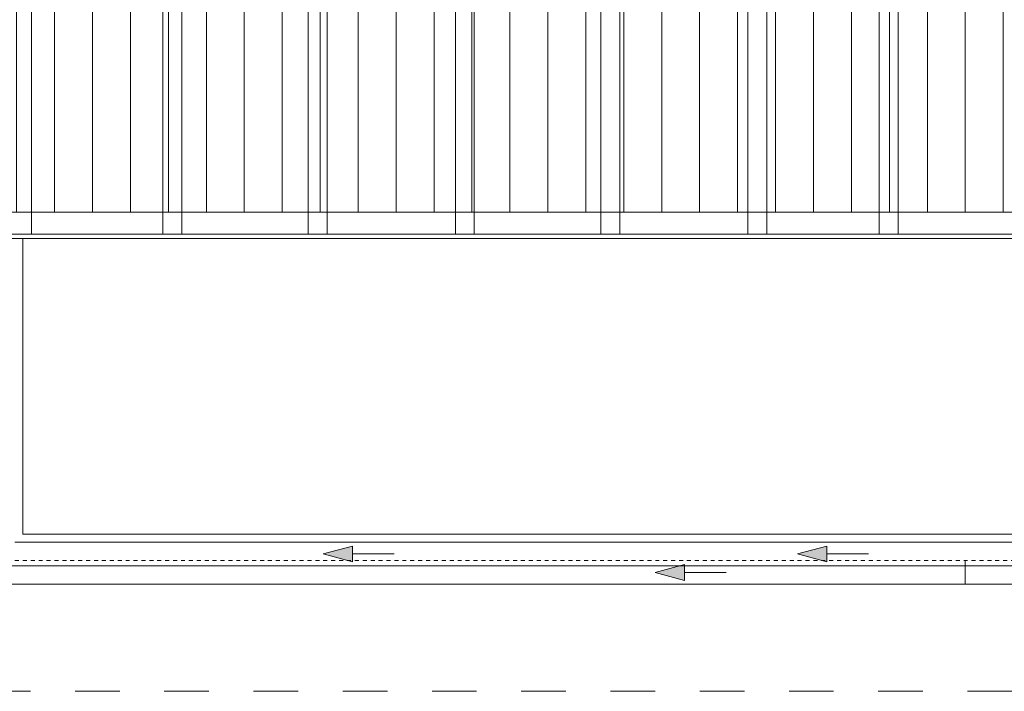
# Model space of a CAD drawing. Extents: x -528673 to -468586, y 24609 to 131944.
# Tile 66 of 87: x -487480 to -481253, y 117471 to 121722. Entities that reach past the tile are written whole.
import ezdxf

# ---------------------------------------------------------------- set-up
doc = ezdxf.new("R2010")
doc.units = 0
doc.header["$MEASUREMENT"] = 0
doc.linetypes.add('Dashed', pattern=[564.444447, 282.222223, -282.222223])
doc.linetypes.add('Hidden Line', pattern=[50, 25, -25])
for name, color, linetype, lineweight in [('Arch wykończenie_Nr_Pióra__25', 252, 'Continuous', 15), ('INWENT DACH_Nr_Pióra__21', 252, 'Continuous', 9), ('INWENT KONST. DREWNIANA_Nr_Pióra__102', 252, 'Continuous', 9), ('INWENT KONST. DREWNIANA_Nr_Pióra__21', 252, 'Continuous', 9), ('INWENT RURY SPUSTOWE_Nr_Pióra__21', 252, 'Continuous', 9), ('INWENT.ŚCIANY_Nr_Pióra__20', 252, 'Continuous', 60), ('INWENT.ŚCIANY_Nr_Pióra__21', 252, 'Continuous', 9)]:
    doc.layers.add(name, color=color, linetype=linetype, lineweight=lineweight)
doc.layers.add('INWENT RURY SPUSTOWE', color=252, linetype='Continuous')

# ---------------------------------------------------------------- blocks, each defined once
blk = doc.blocks.new('Linia_66', base_point=(-482111.5, 118340.1))
at = {"layer": 'INWENT RURY SPUSTOWE_Nr_Pióra__21', "linetype": 'Continuous'}
blk.add_hatch(color=256, dxfattribs=at).paths.add_polyline_path([(-482561.5, 118340.1), (-482374.9, 118390.1), (-482374.9, 118290.1)], flags=0)
for p, q in [((-482561.5, 118340.1), (-482374.9, 118390.1)), ((-482374.9, 118390.1), (-482374.9, 118290.1)), ((-482561.5, 118340.1), (-482374.9, 118290.1)), ((-482111.5, 118340.1), (-482374.9, 118340.1))]:
    blk.add_line(p, q, dxfattribs=at)
blk = doc.blocks.new('Linia_68', base_point=(-485111.5, 118340.1))
at = {"layer": 'INWENT RURY SPUSTOWE_Nr_Pióra__21', "linetype": 'Continuous'}
blk.add_hatch(color=256, dxfattribs=at).paths.add_polyline_path([(-485561.5, 118340.1), (-485374.9, 118390.1), (-485374.9, 118290.1)], flags=0)
for p, q in [((-485561.5, 118340.1), (-485374.9, 118390.1)), ((-485374.9, 118390.1), (-485374.9, 118290.1)), ((-485561.5, 118340.1), (-485374.9, 118290.1)), ((-485111.5, 118340.1), (-485374.9, 118340.1))]:
    blk.add_line(p, q, dxfattribs=at)
blk = doc.blocks.new('Linia_69', base_point=(-483011.5, 118223))
at = {"layer": 'INWENT RURY SPUSTOWE_Nr_Pióra__21', "linetype": 'Continuous'}
blk.add_hatch(color=256, dxfattribs=at).paths.add_polyline_path([(-483461.5, 118223), (-483274.9, 118273), (-483274.9, 118173)], flags=0)
for p, q in [((-483461.5, 118223), (-483274.9, 118273)), ((-483274.9, 118273), (-483274.9, 118173)), ((-483461.5, 118223), (-483274.9, 118173)), ((-483011.5, 118223), (-483274.9, 118223))]:
    blk.add_line(p, q, dxfattribs=at)

msp = doc.modelspace()

# ---------------------------------------------------------------- hatches: boundary and pattern name
at = {"layer": 'Arch wykończenie_Nr_Pióra__25', "linetype": 'Continuous', "lineweight": 15}
h = msp.add_hatch(dxfattribs=at)
h.set_pattern_fill('Plywood', color=252, style=0, pattern_type=2)
h.set_pattern_definition([(-90, (-481500.19, 124529.54), (240, 0), [])])
h.paths.add_polyline_path([(-487980.2, 128534.5), (-487310.2, 128534.5), (-487310.2, 128484.5), (-485380.2, 128484.5), (-485380.2, 128554.5), (-483250.2, 128554.5), (-483250.2, 126644.5), (-483500.2, 126644.5), (-483500.2, 126504.5), (-472280.2, 126504.5), (-472280.2, 120504.5), (-490720.2, 120504.5), (-490720.2, 122184.5), (-490460.2, 122184.5), (-490460.2, 122314.5), (-490720.2, 122314.5), (-490720.2, 124694.5), (-490460.2, 124694.5), (-490460.2, 124824.5), (-490720.2, 124824.5), (-490720.2, 126504.5), (-487730.2, 126504.5), (-487730.2, 126644.5), (-487980.2, 126644.5)], flags=0)
h.paths.add_polyline_path([(-486805.2, 127974.5), (-486805.2, 128364.5), (-486345.2, 128364.5), (-486345.2, 127974.5)], flags=0)
h.paths.add_polyline_path([(-487530.2, 124694.5), (-487400.2, 124694.5), (-487400.2, 124824.5), (-487530.2, 124824.5)], flags=0)

# ---------------------------------------------------------------- linework, layer by layer
at = {"layer": 'Arch wykończenie_Nr_Pióra__25', "color": 252, "linetype": 'Continuous', "lineweight": 15, "flags": 128}
msp.add_lwpolyline([(-487980.2, 128534.5), (-487310.2, 128534.5), (-487310.2, 128484.5), (-485380.2, 128484.5), (-485380.2, 128554.5), (-483250.2, 128554.5), (-483250.2, 126644.5), (-483500.2, 126644.5), (-483500.2, 126504.5), (-472280.2, 126504.5), (-472280.2, 120504.5), (-490720.2, 120504.5), (-490720.2, 122184.5), (-490460.2, 122184.5), (-490460.2, 122314.5), (-490720.2, 122314.5), (-490720.2, 124694.5), (-490460.2, 124694.5), (-490460.2, 124824.5), (-490720.2, 124824.5), (-490720.2, 126504.5), (-487730.2, 126504.5), (-487730.2, 126644.5), (-487980.2, 126644.5)], close=True, dxfattribs=at)
at = {"layer": 'INWENT DACH_Nr_Pióra__21', "color": 252, "linetype": 'Continuous', "lineweight": 15}
for p, q in [((-487460.2, 120336.4), (-490720.2, 120336.4)), ((-474172.8, 118415.1), (-487510.2, 118415.1)), ((-474022.8, 118265), (-487660.2, 118265)), ((-481500.2, 118147.9), (-481500.2, 118297.9)), ((-472280.2, 118147.9), (-490720.2, 118147.9))]:
    msp.add_line(p, q, dxfattribs=at)
at = {"layer": 'INWENT DACH_Nr_Pióra__21', "color": 252, "linetype": 'Hidden Line', "lineweight": 15}
msp.add_line((-487660.2, 118297.9), (-474018.1, 118297.9), dxfattribs=at)
at = {"layer": 'INWENT KONST. DREWNIANA_Nr_Pióra__102', "color": 252, "linetype": 'Continuous', "lineweight": 15}
for p, q in [((-487405.2, 123504.5), (-487405.2, 120364.5)), ((-486575.2, 123504.5), (-486575.2, 120364.5)), ((-486455.2, 123504.5), (-486455.2, 120364.5)), ((-485655.2, 123504.5), (-485655.2, 120364.5)), ((-485535.2, 123504.5), (-485535.2, 120364.5)), ((-484725.2, 123504.5), (-484725.2, 120364.5)), ((-484605.2, 123504.5), (-484605.2, 120364.5)), ((-483805.2, 123504.5), (-483805.2, 120364.5)), ((-483685.2, 123504.5), (-483685.2, 120364.5)), ((-482875.2, 123504.5), (-482875.2, 120364.5)), ((-482755.2, 123504.5), (-482755.2, 120364.5)), ((-482045.2, 123504.5), (-482045.2, 120364.5)), ((-481925.2, 123504.5), (-481925.2, 120364.5))]:
    msp.add_line(p, q, dxfattribs=at)
at = {"layer": 'INWENT KONST. DREWNIANA_Nr_Pióra__21', "color": 252, "linetype": 'Continuous', "lineweight": 15}
for p, q in [((-472280.2, 120504.5), (-490720.2, 120504.5)), ((-472280.2, 120364.5), (-490720.2, 120364.5))]:
    msp.add_line(p, q, dxfattribs=at)
at = {"layer": 'INWENT.ŚCIANY_Nr_Pióra__20', "color": 252, "linetype": 'Dashed', "lineweight": 15}
msp.add_line((-493903.7, 117470.7), (-469728.7, 117470.7), dxfattribs=at)
at = {"layer": 'INWENT.ŚCIANY_Nr_Pióra__21', "color": 252, "linetype": 'Continuous', "lineweight": 15}
for p, q in [((-474222.8, 120336.4), (-487460.2, 120336.4)), ((-487460.2, 118464.5), (-487460.2, 120336.4)), ((-474222.8, 118464.5), (-487460.2, 118464.5))]:
    msp.add_line(p, q, dxfattribs=at)

# ---------------------------------------------------------------- block references
at = {"layer": 'INWENT RURY SPUSTOWE', "color": 252, "linetype": 'Continuous', "lineweight": 15}
for name, p in [('Linia_68', (-485111.5, 118340.1)), ('Linia_66', (-482111.5, 118340.1)), ('Linia_69', (-483011.5, 118223))]:
    msp.add_blockref(name, p, dxfattribs=at)

doc.saveas('drawing.dxf')
